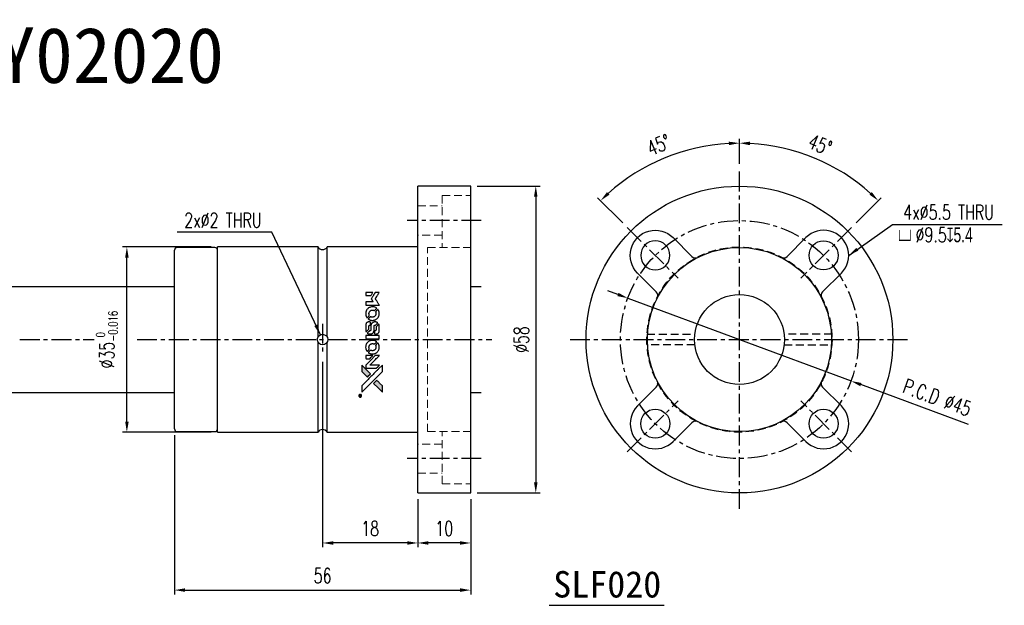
# Model space of a CAD drawing. Header units: millimetres. Extents: x -52 to 340, y -61 to 60.
# Tile 2 of 2: x 154 to 340, y -50 to 60. Entities that reach past the tile are written whole.
import ezdxf
from ezdxf.enums import TextEntityAlignment as Align

# ---------------------------------------------------------------- set-up
doc = ezdxf.new("R2010")
doc.units = ezdxf.units.MM
doc.linetypes.add('CENTER', pattern=[2, 1.25, -0.25, 0.25, -0.25])
doc.linetypes.add('DASHED', pattern=[0.75, 0.5, -0.25])
for name, color, linetype in [('CHA', 7, 'Continuous'), ('CL', 1, 'CENTER'), ('DIM', 4, 'Continuous'), ('HID', 2, 'DASHED'), ('OUT', 3, 'Continuous')]:
    doc.layers.add(name, color=color, linetype=linetype)
doc.styles.add('DIM-7', font='SIMPLEX.shx', dxfattribs={"width": 0.7, "bigfont": 'chineset.shx'})
doc.styles.add('T', font='kaiu.ttf')
doc.dimstyles.new('CNS', dxfattribs={"dimtxt": 3.5, "dimasz": 2.5, "dimexe": 1, "dimexo": 1.5, "dimgap": 0.09, "dimtad": 0, "dimdsep": 46, "dimtxsty": 'DIM-7', "dimcen": 0.09, "dimclrd": 1, "dimclre": 1, "dimclrt": 4, "dimadec": 0, "dimazin": 0, "dimtfac": 1, "dimtix": 1, "dimtmove": 2, "dimatfit": 3, "dimfxl": 1, "dimtvp": 0.971429, "dimtolj": 1, "dimarcsym": 0})

# ---------------------------------------------------------------- blocks, each defined once
blk = doc.blocks.new('*D13')
at = {"layer": 'DEFPOINTS', "color": 0}
for p in [(239.5, 29), (239.5, -29), (251.8, -29)]:
    blk.add_point(p, dxfattribs=at)
at = {"layer": 'DIM', "color": 0, "lineweight": -2}
for p, q in [((240.7, 29), (252.6, 29)), ((251.8, 27), (251.8, -27)), ((240.7, -29), (252.6, -29))]:
    blk.add_line(p, q, dxfattribs=at)
at = {"layer": 'DIM', "color": 0}
for points in [[(251.46, 27), (252.13, 27), (251.8, 29)], [(251.46, -27), (252.13, -27), (251.8, -29)]]:
    blk.add_solid(points, dxfattribs=at)
at = {"layer": 'DIM', "color": 0, "insert": (249.08, 0), "char_height": 2.8, "attachment_point": 5, "rotation": 90, "style": 'DIM-7'}
blk.add_mtext('\\A1;%%C58', dxfattribs=at)
blk = doc.blocks.new('*D14')
at = {"layer": 'DEFPOINTS', "color": 0}
for p in [(174.5, 17.5), (191.65, 17.5), (191.65, -17.5)]:
    blk.add_point(p, dxfattribs=at)
at = {"layer": 'DIM', "color": 0, "lineweight": -2}
for p, q in [((190.45, 17.5), (173.7, 17.5)), ((174.5, -15.5), (174.5, 15.5)), ((190.45, -17.5), (173.7, -17.5))]:
    blk.add_line(p, q, dxfattribs=at)
at = {"layer": 'DIM', "color": 0}
for points in [[(174.17, 15.5), (174.84, 15.5), (174.5, 17.5)], [(174.17, -15.5), (174.84, -15.5), (174.5, -17.5)]]:
    blk.add_solid(points, dxfattribs=at)
at = {"layer": 'DIM', "color": 0, "insert": (170.7, 0), "char_height": 2.8, "attachment_point": 5, "rotation": 90, "style": 'DIM-7'}
blk.add_mtext('\\A1;%%C35{\\H1.68;\\S 0^ -0.016;}', dxfattribs=at)
blk = doc.blocks.new('*D15')
at = {"layer": 'DEFPOINTS', "color": 0}
for p in [(229.5, -29), (239.5, -29), (229.5, -38.45)]:
    blk.add_point(p, dxfattribs=at)
at = {"layer": 'DIM', "color": 0, "lineweight": -2}
for p, q in [((229.5, -30.2), (229.5, -39.25)), ((239.5, -30.2), (239.5, -39.25)), ((237.5, -38.45), (231.5, -38.45))]:
    blk.add_line(p, q, dxfattribs=at)
at = {"layer": 'DIM', "color": 0}
for points in [[(231.5, -38.12), (231.5, -38.78), (229.5, -38.45)], [(237.5, -38.12), (237.5, -38.78), (239.5, -38.45)]]:
    blk.add_solid(points, dxfattribs=at)
at = {"layer": 'DIM', "color": 0, "insert": (234.5, -35.73), "char_height": 2.8, "attachment_point": 5, "style": 'DIM-7'}
blk.add_mtext('\\A1;10', dxfattribs=at)
blk = doc.blocks.new('*D16')
at = {"layer": 'DEFPOINTS', "color": 0}
for p in [(211.5, -3), (229.5, -29), (211.5, -38.45)]:
    blk.add_point(p, dxfattribs=at)
at = {"layer": 'DIM', "color": 0, "lineweight": -2}
for p, q in [((211.5, -4.2), (211.5, -39.25)), ((229.5, -30.2), (229.5, -39.25)), ((227.5, -38.45), (213.5, -38.45))]:
    blk.add_line(p, q, dxfattribs=at)
at = {"layer": 'DIM', "color": 0}
for points in [[(213.5, -38.12), (213.5, -38.78), (211.5, -38.45)], [(227.5, -38.12), (227.5, -38.78), (229.5, -38.45)]]:
    blk.add_solid(points, dxfattribs=at)
at = {"layer": 'DIM', "color": 0, "insert": (220.5, -35.73), "char_height": 2.8, "attachment_point": 5, "style": 'DIM-7'}
blk.add_mtext('\\A1;18', dxfattribs=at)
blk = doc.blocks.new('*D17')
at = {"layer": 'DEFPOINTS', "color": 0}
for p in [(183.5, -16.9), (239.5, -29), (239.5, -47.36)]:
    blk.add_point(p, dxfattribs=at)
at = {"layer": 'DIM', "color": 0, "lineweight": -2}
for p, q in [((183.5, -18.1), (183.5, -48.16)), ((239.5, -30.2), (239.5, -48.16)), ((185.5, -47.36), (237.5, -47.36))]:
    blk.add_line(p, q, dxfattribs=at)
at = {"layer": 'DIM', "color": 0}
for points in [[(185.5, -47.02), (185.5, -47.69), (183.5, -47.36)], [(237.5, -47.02), (237.5, -47.69), (239.5, -47.36)]]:
    blk.add_solid(points, dxfattribs=at)
at = {"layer": 'DIM', "color": 0, "insert": (211.5, -44.64), "char_height": 2.8, "attachment_point": 5, "style": 'DIM-7'}
blk.add_mtext('\\A1;56', dxfattribs=at)
blk = doc.blocks.new('*D18')
at = {"layer": 'DEFPOINTS', "color": 0}
for p in [(269.2, 7.83), (311.39, -7.83)]:
    blk.add_point(p, dxfattribs=at)
at = {"layer": 'DIM', "color": 0, "lineweight": -2}
for p, q in [((267.33, 8.52), (265.45, 9.22)), ((269.2, 7.83), (311.39, -7.83)), ((333.59, -16.06), (313.27, -8.52))]:
    blk.add_line(p, q, dxfattribs=at)
at = {"layer": 'DIM', "color": 0}
for points in [[(267.44, 8.83), (267.21, 8.21), (269.2, 7.83)], [(313.38, -8.21), (313.15, -8.83), (311.39, -7.83)]]:
    blk.add_solid(points, dxfattribs=at)
at = {"layer": 'DIM', "color": 0, "insert": (327.68, -10.97), "char_height": 2.8, "attachment_point": 5, "rotation": 339.6438, "style": 'DIM-7'}
blk.add_mtext('\\A1;P.C.D ∅45', dxfattribs=at)
blk = doc.blocks.new('A$C4a83a9b0')
at = {"linetype": 'Continuous'}
h = blk.add_hatch(color=256, dxfattribs=at)
h.dxf.hatch_style = 1
h.paths.add_polyline_path([(3147, 747), (3045, 747), (2943, 747), (2856, 658, 0.000288), (2822, 624, 0.000479), (2794, 596, 0.000013), (2768, 570, 0.197177), (2768, 570, 0.197497), (2768, 569, 0.00004), (2783, 554, 0.000834), (2799, 538, 0.000506), (2818, 519), (2869, 468), (3008, 607)])
h.paths.add_polyline_path([(2670, 271), (2620, 321, 0.000476), (2601, 340, 0.000789), (2584, 357, 0.000035), (2569, 371, 0.19758), (2569, 372, 0.198396), (2569, 371, 0.000019), (2549, 351, 0.000582), (2526, 329, 0.000351), (2500, 303, 0.000108), (2389, 191, 0.000692), (2332, 134, 0.000077), (2294, 95, 0.197527), (2293, 94, 0.410182), (2294, 93, 0.000493), (2314, 93, 0.002424), (2343, 93, 0.000529), (2393, 93), (2493, 93), (2581, 182)])
for points in [[(0, 584), (0, 519), (18, 508, -0.000297), (29, 501, -0.000037), (52, 487, -0.000043), (80, 470, -0.000036), (111, 451, 0.000044), (140, 433, 0.000063), (166, 417, 0.000035), (188, 404, 0.0009), (194, 400), (203, 395), (214, 402, 0.001175), (221, 406, 0.000208), (233, 413, 0.000225), (247, 422, 0.000203), (262, 432, -0.000711), (276, 440, -0.001119), (288, 448, -0.000263), (299, 455, -0.04589), (300, 455, -0.519312), (301, 454, -0.001914), (302, 437, -0.003124), (302, 408, -0.000285), (302, 337), (302, 219), (343, 219, 0.001727), (373, 219, 0.025279), (383, 219, 0.073886), (390, 221, 0.07426), (395, 224, 0.03264), (396, 225, 0.01784), (398, 227, 0.017712), (399, 229, 0.026854), (400, 231), (403, 235), (403, 442), (403, 649), (401, 647, -0.004595), (399, 646, -0.00016), (393, 642, -0.000298), (385, 638, -0.000208), (377, 633, 0.000986), (352, 617, 0.00025), (312, 592, 0.000268), (270, 566, 0.000436), (234, 543, -0.002932), (222, 535, -0.004718), (212, 529, -0.001113), (203, 524, -0.227179), (202, 524, -0.045982), (201, 524, -0.000145), (188, 532, -0.000825), (175, 540, -0.000517), (159, 550, 0.000056), (104, 584, 0.000289), (74, 603, 0.000481), (51, 617, 0.000418), (28, 631), (0, 648)], [(646, 646, 0.024131), (627, 644, 0.022344), (609, 639, 0.021883), (590, 633, 0.020884), (572, 625, 0.010669), (562, 619, 0.010389), (552, 613, 0.010913), (543, 608, 0.022227), (536, 603), (534, 601), (566, 569, 0.002452), (579, 556, 0.003628), (590, 546, 0.001662), (600, 536, 0.070159), (602, 535, 0.047671), (604, 534, 0.018624), (607, 534, 0.017921), (610, 533, 0.018804), (613, 533, 0.018255), (617, 533, 0.041312), (620, 533, 0.037164), (623, 534, 0.012342), (627, 536, -0.015101), (638, 540, -0.035998), (646, 542, -0.033244), (655, 543, -0.011249), (669, 543, -0.004059), (679, 543, -0.019693), (685, 543, -0.027943), (690, 542, -0.014411), (696, 540, -0.033089), (711, 535, -0.033887), (724, 528, -0.034021), (737, 520, -0.033942), (748, 510, -0.02816), (758, 498, -0.035032), (766, 486, -0.035269), (772, 473, -0.029196), (777, 459, -0.037862), (780, 442, -0.043657), (780, 426, -0.043064), (778, 410, -0.035184), (772, 393, 0.033699), (770, 386, 0.052815), (769, 378, 0.059167), (769, 372, 0.058972), (771, 366, 0.059208), (774, 361, 0.021125), (780, 355, 0.008691), (790, 345, 0.000851), (814, 321, 0.001873), (826, 309, 0.013884), (832, 303, 0.022355), (836, 300, 0.341453), (837, 301, 0.073011), (841, 304, 0.004587), (848, 315, 0.00748), (855, 327, 0.016837), (860, 336, 0.028606), (870, 359, 0.031352), (877, 381, 0.031004), (881, 405, 0.0268), (882, 430, 0.026698), (881, 457, 0.03002), (877, 482, 0.030357), (869, 506, 0.028554), (859, 530, 0.062944), (830, 574, 0.062206), (790, 610, 0.062448), (743, 634, 0.064355), (692, 646, 0.017377), (682, 647, 0.008369), (669, 647, 0.008367), (656, 647, 0.01757)], [(1047, 647, 0.018538), (1040, 646, 0.010695), (1032, 645, 0.01068), (1025, 643, 0.017678), (1018, 641, 0.013849), (1011, 638, 0.011814), (1004, 635, 0.004513), (997, 632, 0.290035), (996, 631, 0.196418), (996, 630, 0.000124), (1009, 618, 0.001477), (1022, 604, 0.000898), (1039, 587), (1082, 545), (1135, 544, -0.001471), (1175, 544, -0.028714), (1188, 543, -0.097073), (1195, 541, -0.084199), (1201, 536, -0.042698), (1204, 532, -0.053912), (1206, 528, -0.051004), (1207, 524, -0.032967), (1207, 518, 0.00807), (1207, 516, 0.003023), (1207, 512, 0.002994), (1207, 508, 0.003629), (1208, 504), (1208, 495), (1249, 495, 0.001618), (1269, 495, 0.005206), (1282, 495, 0.00535), (1291, 495, 0.060675), (1294, 496, 0.048484), (1296, 497, 0.02389), (1299, 498, 0.022812), (1301, 500, 0.02462), (1303, 502, 0.061781), (1307, 507, 0.080179), (1310, 512, 0.048561), (1311, 520, 0.010021), (1311, 534, 0.016602), (1310, 554, 0.031409), (1308, 569, 0.036474), (1305, 582, 0.03439), (1299, 595, 0.065928), (1285, 615, 0.069066), (1266, 631, 0.065697), (1243, 641, 0.051559), (1216, 646, 0.020904), (1202, 647, 0.000451), (1131, 647, 0.000419), (1060, 647, 0.022759)], [(1360, 433), (1361, 219), (1403, 219), (1445, 219), (1450, 222, 0.071429), (1454, 225, 0.054799), (1457, 229, 0.053585), (1460, 234, 0.060698), (1461, 239, 0.033975), (1462, 248, 0.000112), (1462, 357, 0.000726), (1462, 464, 0.001084), (1461, 557), (1461, 648), (1410, 648), (1360, 648)], [(1702, 646, 0.023681), (1684, 644, 0.022402), (1666, 639, 0.021929), (1649, 633, 0.020503), (1631, 625, 0.013745), (1621, 620, 0.009767), (1610, 614, 0.009658), (1601, 607, 0.027804), (1594, 602), (1592, 600), (1623, 569, 0.002053), (1638, 554, 0.006738), (1649, 544, 0.007826), (1656, 538, 0.063909), (1659, 535, 0.061532), (1665, 533, 0.068674), (1671, 533, 0.052072), (1678, 534, 0.019648), (1687, 537, -0.018366), (1698, 540, -0.0288), (1708, 542, -0.029061), (1718, 543, -0.019155), (1730, 543, -0.053809), (1755, 540, -0.058833), (1778, 531, -0.058566), (1799, 516, -0.052525), (1816, 498, -0.044733), (1826, 481, -0.040573), (1833, 463, -0.041123), (1837, 445, -0.04951), (1838, 427, -0.017369), (1837, 418, -0.024255), (1835, 411, -0.023787), (1833, 403, -0.015798), (1830, 395, 0.010631), (1828, 390, 0.033653), (1827, 386, 0.037806), (1827, 383, 0.016307), (1827, 378, 0.068179), (1828, 369, 0.095747), (1831, 362, 0.033418), (1840, 352, 0.002133), (1867, 325, 0.001452), (1883, 310, 0.012393), (1890, 304, 0.020479), (1894, 301, 0.344362), (1896, 301, 0.074287), (1899, 304, 0.005454), (1906, 316, 0.008391), (1914, 328, 0.017097), (1919, 338, 0.027375), (1928, 358, 0.02835), (1934, 379, 0.027723), (1938, 401, 0.023913), (1940, 425, 0.027047), (1939, 453, 0.031685), (1935, 479, 0.032425), (1928, 504, 0.031013), (1918, 528, 0.037914), (1901, 557, 0.040153), (1880, 583, 0.039834), (1855, 604, 0.036173), (1826, 623, 0.040752), (1798, 635, 0.035885), (1766, 644, 0.035491), (1734, 647, 0.037615)], [(1990, 585), (1990, 520), (2141, 369), (2292, 219), (2334, 219, 0.0008), (2360, 219, 0.010795), (2370, 219, 0.030495), (2376, 220, 0.080372), (2380, 221, 0.03816), (2383, 224, 0.041799), (2386, 226, 0.042486), (2389, 229, 0.042078), (2391, 233, 0.099276), (2392, 238, 0.003302), (2392, 259, 0.002586), (2392, 296, 0.000204), (2392, 393), (2392, 549), (2342, 599), (2292, 649), (2291, 499), (2291, 349), (2143, 498, 0.000253), (2086, 554, 0.000412), (2038, 603, 0.000041), (1995, 646, 0.041338), (1993, 648), (1990, 650)], [(2413, 624, -0.000056), (2473, 563, -0.000021), (2559, 478, -0.000021), (2652, 385, -0.000025), (2739, 297), (2943, 93), (3044, 93), (3145, 93), (3009, 230, 0.000274), (2943, 296, 0.000123), (2857, 383, 0.000121), (2766, 475, 0.000165), (2683, 557), (2494, 747), (2392, 747), (2291, 747)], [(2856, 658, 0.000288), (2822, 624, 0.000479), (2794, 596, 0.000013), (2768, 570, 0.197177), (2768, 570, 0.197497), (2768, 569, 0.00004), (2783, 554, 0.000836), (2799, 538, 0.000505), (2818, 519), (2869, 468), (3008, 607), (3147, 747), (3045, 747), (2943, 747)], [(0, 333), (0, 219), (42, 219, 0.000842), (68, 219, 0.010591), (78, 219, 0.028995), (84, 219, 0.069543), (87, 221, 0.051063), (91, 223, 0.039932), (95, 226, 0.039414), (98, 230, 0.045845), (100, 233, 0.094811), (101, 237, 0.007124), (101, 249, 0.004713), (101, 268, 0.000534), (101, 311), (101, 385), (91, 391, 0.000828), (60, 410, 0.000879), (31, 428, 0.000048), (1, 446, 0.137596), (0, 447, 0.413028), (0, 446, 0.000016), (0, 413, 0.000623), (0, 376, 0.000374)], [(494, 559, 0.064158), (468, 510, 0.06356), (455, 455, 0.064004), (456, 399, 0.066747), (471, 345, 0.04321), (489, 312, 0.044737), (513, 283, 0.044901), (541, 258, 0.044184), (573, 239, 0.026293), (598, 229, 0.033344), (621, 222, 0.033227), (646, 219, 0.025815), (673, 218, 0.023119), (698, 220, 0.031044), (721, 224, 0.031337), (743, 231, 0.024258), (766, 241, 0.015622), (774, 245, 0.008495), (784, 251, 0.008415), (793, 257, 0.020814), (799, 262), (802, 264), (772, 295, 0.002843), (748, 318, 0.033917), (739, 327, 0.087906), (732, 330, 0.073302), (723, 332, 0.022047), (719, 331, 0.026465), (715, 331, 0.022233), (711, 330, 0.009985), (706, 328, -0.039011), (686, 323, -0.044398), (666, 322, -0.045096), (647, 324, -0.04265), (628, 329, -0.071154), (601, 344, -0.068827), (579, 365, -0.068713), (564, 392, -0.070507), (557, 422, -0.028605), (557, 435, -0.031418), (558, 447, -0.031044), (560, 460, -0.02668), (564, 472, 0.038913), (567, 479, 0.043732), (568, 487, 0.047754), (567, 494, 0.075756), (566, 499, 0.07294), (564, 502, 0.003456), (556, 510, 0.005023), (546, 521, 0.002422), (532, 535, 0.000819), (520, 547, 0.001349), (510, 557, 0.0001), (500, 566, 0.205335), (500, 567, 0.219821), (500, 566, 0.002494), (498, 564, 0.007089), (496, 562, 0.004494)], [(947, 370, 0.065483), (942, 367, 0.053271), (938, 363, 0.052018), (934, 359, 0.0556), (931, 353, 0.036839), (930, 350, 0.026922), (930, 346, 0.016905), (930, 340, 0.004317), (930, 332, 0.016369), (930, 313, 0.029936), (932, 298, 0.03418), (936, 285, 0.031327), (941, 272, 0.046935), (951, 256, 0.054053), (963, 243, 0.053701), (977, 233, 0.045364), (995, 225, 0.032479), (1010, 221, 0.03386), (1025, 219, 0.013578), (1050, 219, 0.001155), (1113, 219, 0.000413), (1166, 219, 0.005008), (1187, 219, 0.013199), (1199, 220, 0.033956), (1207, 221, 0.013909), (1216, 223, 0.010864), (1225, 226, 0.010938), (1234, 229, 0.028702), (1239, 232), (1244, 234), (1201, 278), (1158, 322), (1107, 322, -0.001504), (1085, 322, -0.00328), (1069, 322, -0.001901), (1056, 322, -0.061333), (1053, 323, -0.063621), (1048, 324, -0.048633), (1044, 327, -0.046769), (1040, 331, -0.047961), (1038, 336, -0.02678), (1036, 340, -0.050957), (1035, 343, -0.029398), (1035, 347, -0.00401), (1034, 357), (1034, 372), (993, 372, 0.001061), (969, 371, 0.009147), (958, 371, 0.020721), (952, 371, 0.051619)], [(953, 591, 0.023289), (946, 581, 0.026845), (941, 571, 0.026047), (937, 560, 0.019751), (933, 547, 0.013249), (932, 540, 0.025169), (931, 534, 0.016532), (931, 527, 0.002937), (931, 514, 0.003317), (931, 501, 0.011808), (931, 494, 0.01777), (931, 488, 0.021476), (932, 483, 0.04325), (939, 460, 0.045753), (950, 439, 0.04649), (965, 421, 0.047672), (982, 406, 0.025315), (989, 401, 0.015208), (998, 396, 0.01512), (1008, 392, 0.022488), (1017, 389, 0.027857), (1030, 385, 0.034138), (1043, 383, 0.014286), (1063, 383, 0.00124), (1113, 383, -0.00103), (1144, 382, -0.002552), (1166, 382, -0.001594), (1184, 382, -0.047676), (1188, 381, -0.085307), (1195, 378, -0.097789), (1201, 373, -0.085947), (1205, 366, -0.051339), (1207, 356, 0.014634), (1207, 352, 0.015028), (1208, 349, 0.014927), (1208, 346, 0.059415), (1209, 345, 0.070595), (1212, 341, 0.00028), (1247, 305, 0.000111), (1283, 268, 0.200239), (1285, 268, 0.268906), (1286, 268, 0.001866), (1291, 277, 0.007532), (1296, 286, 0.017818), (1299, 292, 0.013256), (1302, 299, 0.011636), (1304, 307, 0.011528), (1307, 315, 0.012303), (1309, 323, 0.0423), (1310, 335, 0.013657), (1311, 353, 0.013857), (1310, 371, 0.037428), (1308, 384, 0.014927), (1306, 393, 0.0122), (1303, 402, 0.012518), (1300, 410, 0.023062), (1297, 417, 0.065961), (1281, 441, 0.06055), (1258, 461, 0.059676), (1231, 475, 0.060497), (1202, 483, 0.025683), (1196, 483, 0.001528), (1177, 483, 0.002124), (1153, 483, 0.001173), (1123, 484, -0.000809), (1072, 484, -0.017164), (1057, 484, -0.063931), (1048, 486, -0.108429), (1043, 489, -0.052941), (1039, 493, -0.063675), (1037, 498, -0.050562), (1036, 503, -0.020337), (1035, 511, 0.009897), (1035, 515, 0.016482), (1034, 519, 0.019019), (1033, 522, 0.06043), (1033, 524, 0.076267), (1029, 529, 0.00054), (996, 562, 0.000307), (961, 596, 0.142594), (959, 597, 0.232419), (958, 597, 0.022995), (956, 596, 0.024627), (955, 594, 0.015407)], [(1552, 559, 0.018008), (1546, 550, 0.009842), (1539, 538, 0.009807), (1532, 526, 0.015716), (1527, 515, 0.048467), (1515, 477, 0.045841), (1511, 436, 0.046006), (1513, 395, 0.049638), (1524, 357, 0.064819), (1550, 307, 0.06695), (1588, 266, 0.066691), (1636, 236, 0.063505), (1691, 220, 0.03135), (1705, 218, 0.010439), (1725, 218, 0.010391), (1746, 218, 0.032408), (1759, 220, 0.015696), (1776, 223, 0.018095), (1791, 227, 0.018551), (1805, 233, 0.018352), (1820, 239, 0.015568), (1829, 244, 0.009832), (1839, 250, 0.009795), (1849, 257, 0.023727), (1856, 262), (1859, 264), (1828, 295, 0.001528), (1811, 313, 0.010022), (1802, 322, 0.019586), (1796, 326, 0.061865), (1792, 329, 0.055054), (1785, 331, 0.061607), (1778, 332, 0.048725), (1771, 331, 0.020221), (1761, 328, -0.017722), (1750, 325, -0.02685), (1740, 323, -0.02759), (1730, 322, -0.020233), (1719, 322, -0.04793), (1699, 325, -0.048386), (1679, 332, -0.047866), (1661, 342, -0.044964), (1645, 356, -0.04333), (1631, 373, -0.050921), (1622, 391, -0.051473), (1616, 411, -0.0459), (1614, 432, -0.019014), (1614, 442, -0.024114), (1616, 451, -0.025081), (1618, 460, -0.023892), (1620, 469, 0.008624), (1623, 475, 0.026486), (1624, 480, 0.035074), (1625, 484, 0.02756), (1625, 489, 0.087163), (1624, 496, 0.073291), (1620, 503, 0.028074), (1611, 512, 0.002594), (1589, 535), (1557, 567)], [(1990, 332), (1990, 218), (2032, 219), (2075, 219), (2080, 222, 0.03146), (2082, 224, 0.026444), (2084, 226, 0.026444), (2086, 228, 0.031457), (2087, 230), (2091, 235), (2091, 291), (2091, 347), (2041, 396, 0.000745), (2022, 415, 0.001228), (2006, 431, 0.000087), (1991, 445, 0.195134), (1991, 446, 0.412117), (1990, 445, 0.000048), (1990, 412, 0.00109), (1990, 376, 0.000653)], [(2500, 303, 0.000108), (2389, 191, 0.000692), (2332, 134, 0.000077), (2294, 95, 0.197527), (2293, 94, 0.410182), (2294, 93, 0.000493), (2314, 93, 0.002424), (2343, 93, 0.000529), (2393, 93), (2493, 93), (2581, 182), (2670, 271), (2620, 321, 0.000476), (2601, 340, 0.000789), (2584, 357, 0.000035), (2569, 371, 0.19758), (2569, 372, 0.198396), (2569, 371, 0.000019), (2549, 351, 0.000582), (2526, 329, 0.000351)], [(3243, 89, 0.082374), (3230, 83, 0.083404), (3220, 73, 0.082663), (3213, 60, 0.07897), (3211, 46, 0.084941), (3214, 30, 0.08953), (3222, 16, 0.090743), (3234, 6, 0.090193), (3249, 1, 0.10067), (3266, 1, 0.099454), (3281, 9, 0.097736), (3293, 22, 0.09365), (3299, 38, 0.07584), (3299, 51, 0.068415), (3296, 64, 0.068328), (3289, 75, 0.075277), (3279, 83, 0.059367), (3271, 88, 0.048986), (3262, 90, 0.048519), (3252, 90, 0.055347)], [(3237, 45), (3237, 20), (3240, 20), (3243, 20), (3243, 30), (3244, 41), (3250, 41), (3256, 42), (3260, 35, -0.003356), (3262, 32, -0.002757), (3264, 29, -0.002784), (3266, 26, -0.007382), (3267, 24, 0.019487), (3269, 21, 0.098302), (3270, 20, 0.116932), (3271, 20, 0.032798), (3273, 20), (3277, 20), (3274, 24, 0.005748), (3273, 27, 0.002522), (3271, 30, 0.002495), (3269, 33, 0.00334), (3267, 36), (3263, 42), (3267, 44, 0.066516), (3270, 46, 0.085926), (3272, 49, 0.082934), (3274, 53, 0.05747), (3274, 57, 0.023576), (3273, 60, 0.043538), (3273, 62, 0.050891), (3272, 64, 0.049897), (3271, 65, 0.067884), (3268, 68, 0.077412), (3264, 70, 0.049266), (3258, 70, 0.012208), (3250, 71), (3237, 71)], [(3264, 62, -0.120545), (3266, 60, -0.09136), (3267, 57, -0.087576), (3267, 53, -0.098026), (3265, 50, -0.079907), (3264, 49, -0.087697), (3262, 48, -0.041371), (3259, 48, -0.005557), (3253, 48), (3243, 47), (3243, 56), (3243, 65), (3252, 65, -0.007471), (3258, 64, -0.035301), (3261, 64, -0.060486), (3263, 64, -0.063546)]]:
    blk.add_lwpolyline(points, format="xyb", close=True)
blk = doc.blocks.new('A$C9323e3cd')
at = {"xscale": 0.006, "yscale": 0.006, "zscale": 0.006, "rotation": 90}
blk.add_blockref('A$C4a83a9b0', (4.48, 0), dxfattribs=at)
blk = doc.blocks.new('*D21')
at = {"layer": 'DEFPOINTS', "color": 0}
for p in [(280.69, 35.86), (290.3, 32), (269.08, 21.21), (278.7, 11.6), (290.3, -32)]:
    blk.add_point(p, dxfattribs=at)
at = {"layer": 'DIM', "color": 0, "lineweight": -2}
for p, q in [((290.3, 33.2), (290.3, 37.93)), ((268.24, 22.06), (263.48, 26.82))]:
    blk.add_line(p, q, dxfattribs=at)
blk.add_arc((290.3, 0), 37.13, 93.0868, 131.9131, dxfattribs=at)
at = {"layer": 'DIM', "color": 0}
for points in [[(288.29, 37.41), (288.31, 36.74), (290.3, 37.13)], [(265.73, 27.39), (265.27, 27.87), (264.04, 26.25)]]:
    blk.add_solid(points, dxfattribs=at)
at = {"layer": 'DIM', "color": 0, "insert": (275.05, 36.81), "char_height": 2.8, "attachment_point": 5, "rotation": 22.5, "style": 'DIM-7'}
blk.add_mtext('\\A1;45°', dxfattribs=at)
blk = doc.blocks.new('*D22')
at = {"layer": 'DEFPOINTS', "color": 0}
for p in [(290.3, 32), (308.86, 32.15), (311.51, 21.21), (301.89, 11.6), (290.3, -32)]:
    blk.add_point(p, dxfattribs=at)
at = {"layer": 'DIM', "color": 0, "lineweight": -2}
for p, q in [((290.3, 33.2), (290.3, 37.93)), ((312.36, 22.06), (317.12, 26.82))]:
    blk.add_line(p, q, dxfattribs=at)
blk.add_arc((290.3, 0), 37.13, 48.0869, 86.9132, dxfattribs=at)
at = {"layer": 'DIM', "color": 0}
for points in [[(292.29, 36.74), (292.31, 37.41), (290.3, 37.13)], [(315.33, 27.87), (314.87, 27.39), (316.55, 26.25)]]:
    blk.add_solid(points, dxfattribs=at)
at = {"layer": 'DIM', "color": 0, "insert": (305.55, 36.81), "char_height": 2.8, "attachment_point": 5, "rotation": 337.5, "style": 'DIM-7'}
blk.add_mtext('\\A1;45°', dxfattribs=at)

msp = doc.modelspace()

# ---------------------------------------------------------------- linework, layer by layer
at = {"layer": 'CL', "color": 7, "ltscale": 3}
for p, q in [((290.298, -32), (290.298, 32)), ((241.5, 22.5), (227.5, 22.5)), ((269.085, 21.213), (278.701, 11.597)), ((311.511, 21.213), (301.894, 11.597)), ((211.5, 3), (211.5, -3)), ((154.265, 0), (168.305, 0)), ((176.44, 0), (243.5, 0)), ((258.298, 0), (322.298, 0)), ((269.085, -21.213), (278.701, -11.597)), ((311.511, -21.213), (301.894, -11.597)), ((241.5, -22.5), (227.5, -22.5))]:
    msp.add_line(p, q, dxfattribs=at)
msp.add_circle((290.298, 0), 22.5, dxfattribs=at)
at = {"layer": 'DIM', "color": 7}
msp.add_line((254.303, -50.231), (276.047, -50.231), dxfattribs=at)
at = {"layer": 'HID', "color": 7, "lineweight": 15, "ltscale": 3}
for p, q in [((234.1, 27.25), (234.1, 17.4)), ((234.1, 27.25), (239.5, 27.25)), ((229.5, 25.25), (234.1, 25.25)), ((234.1, 19.75), (229.5, 19.75)), ((231.35, 17.4), (239.5, 17.4)), ((231.35, -17.4), (231.35, 17.4)), ((231.35, -17.4), (239.5, -17.4)), ((234.1, -27.25), (234.1, -17.4)), ((234.1, -19.75), (229.5, -19.75)), ((229.5, -25.25), (234.1, -25.25)), ((234.1, -27.25), (239.5, -27.25))]:
    msp.add_line(p, q, dxfattribs=at)
at = {"layer": 'HID', "color": 7, "ltscale": 3}
for p, q in [((272.798, 1), (281.857, 1)), ((307.798, 1), (298.739, 1)), ((281.857, -1), (272.798, -1)), ((298.739, -1), (307.798, -1))]:
    msp.add_line(p, q, dxfattribs=at)
msp.add_circle((290.298, 0), 17.5, dxfattribs=at)
at = {"layer": 'OUT', "color": 7}
for p, q in [((229.5, -29), (229.5, 29)), ((239.5, 29), (229.5, 29)), ((239.5, -29), (239.5, 29)), ((277.748, 19.267), (281.297, 15.718)), ((299.298, 15.718), (302.847, 19.267)), ((210.634, 17.5), (191.65, 17.5)), ((191.65, -17), (191.65, 17)), ((210.634, 0.5), (210.634, 17.5)), ((212.366, 0.5), (212.366, 17.5)), ((229.5, 17.5), (212.366, 17.5)), ((274.58, 9), (271.029, 12.551)), ((309.566, 12.551), (306.016, 9)), ((133.5, 10), (183.5, 10)), ((239.5, 10), (241.5, 10)), ((210.634, -17.5), (210.634, -0.5)), ((212.366, -17.5), (212.366, -0.5)), ((271.029, -12.551), (274.58, -9)), ((306.016, -9), (309.566, -12.551)), ((133.5, -10), (183.5, -10)), ((239.5, -10), (241.5, -10)), ((281.297, -15.718), (277.748, -19.267)), ((302.847, -19.267), (299.298, -15.718)), ((191.65, -17.5), (210.634, -17.5)), ((212.366, -17.5), (229.5, -17.5)), ((229.5, -29), (239.5, -29))]:
    msp.add_line(p, q, dxfattribs=at)
at = {"layer": 'OUT', "color": 7, "linetype": 'Continuous'}
for p, q in [((183.5, 0), (183.5, 16.9)), ((191.15, 17.4), (184, 17.4)), ((191.65, 0), (191.65, 17.5)), ((183.5, -16.9), (183.5, 0)), ((191.65, -17.5), (191.65, 0)), ((184, -17.4), (191.15, -17.4))]:
    msp.add_line(p, q, dxfattribs=at)
at = {"layer": 'OUT', "color": 7}
for centre, radius in [((290.298, 0), 29), ((306.208, 15.91), 2.75), ((290.298, 0), 17.4), ((290.298, 0), 8.5), ((211.5, 0), 1), ((274.388, -15.91), 2.75), ((306.208, -15.91), 2.75)]:
    msp.add_circle(centre, radius, dxfattribs=at)
at = {"layer": 'OUT', "color": 7, "extrusion": (0, 0, -1)}
msp.add_circle((-274.388, 15.91), 2.75, dxfattribs=at)
msp.add_arc((-274.388, 15.91), 4.75, 315, 135.01496, dxfattribs=at)
at = {"layer": 'OUT', "color": 7}
for centre, radius, start, end in [((306.208, 15.91), 4.75, 315, 135.01496), ((211.5, 18), 1, 210, 330), ((282.004, 16.425), 1, 225, 296.78994), ((298.591, 16.425), 1, 243.21006, 315), ((273.873, 8.293), 1, 333.20985, 45), ((306.723, 8.293), 1, 135, 206.79015), ((273.873, -8.293), 1, 315, 26.79015), ((306.723, -8.293), 1, 153.20985, 225), ((274.388, -15.91), 4.75, 135, 315.01496), ((306.208, -15.91), 4.75, 224.98504, 45), ((282.004, -16.425), 1, 63.21006, 135), ((298.591, -16.425), 1, 45, 116.78994), ((211.5, -18), 1, 30, 150)]:
    msp.add_arc(centre, radius, start, end, dxfattribs=at)
at = {"layer": 'OUT', "color": 7, "linetype": 'Continuous'}
for centre, start, end in [((184, 16.9), 90, 180), ((191.15, 16.9), 0, 90), ((184, -16.9), 180, 270), ((191.15, -16.9), 270, 0)]:
    msp.add_arc(centre, 0.5, start, end, dxfattribs=at)

# ---------------------------------------------------------------- block references
at = {"layer": 'CHA', "color": 7, "rotation": 180}
msp.add_blockref('A$C9323e3cd', (222.813, 8.914), dxfattribs=at)

# ---------------------------------------------------------------- texts
at = {"layer": 'CHA', "color": 7, "style": 'T'}
for s, height, p in [('RBLY02020', 10.5, (160.724, 53.665)), ('SLF020', 5, (265.31, -46.258))]:
    msp.add_text(s, height=height, dxfattribs=at).set_placement(p, align=Align.MIDDLE)
at = {"layer": 'DIM', "color": 7, "char_height": 2.8, "style": 'DIM-7'}
for s, insert, attachment_point in [('4x%%C5.5 {\\A1;THRU}', (321.275, 22.677), 7), ('2x%%C2 {\\A1;THRU}', (199.967, 21.162), 9), ('{\\Fgdt|c136;v }%%C9.5{\\Fgdt|c136;x5.4}', (320.26, 18.354), 7)]:
    msp.add_mtext(s, dxfattribs=dict(at, insert=insert, attachment_point=attachment_point))

# ---------------------------------------------------------------- dimensions: what is measured, and where the dimension line sits
at = {"layer": 'DIM', "color": 7}
for base, line2, picture, middle in [((280.688, 35.863), ((269.085, 21.213), (278.701, 11.597)), '*D21', (275.049, 36.815)), ((308.862, 32.154), ((311.511, 21.213), (301.894, 11.597)), '*D22', (305.547, 36.815))]:
    dim = msp.add_angular_dim_2l(base=base, line1=((290.298, -32), (290.298, 32)), line2=line2, dimstyle='CNS', override={"dimscale": 0.8, "dimclrd": 0, "dimclre": 0, "dimclrt": 0}, dxfattribs=at)
    dim.commit()
    dim.dimension.update_dxf_attribs({"geometry": picture, "text_midpoint": middle})
for base, p1, p2, override, picture, middle in [((251.798, -29), (239.5, 29), (239.5, -29), {"dimscale": 0.8, "dimclrd": 0, "dimclre": 0, "dimclrt": 0}, '*D13', (249.078, 0)), ((174.505, 17.5), (191.65, -17.5), (191.65, 17.5), {"dimscale": 0.8, "dimclrd": 0, "dimclre": 0, "dimclrt": 0, "dimtol": 1, "dimtm": 0.016, "dimtfac": 0.6, "dimtdec": 3}, '*D14', (170.697, 0))]:
    dim = msp.add_linear_dim(base=base, p1=p1, p2=p2, angle=90, text='%%C<>', dimstyle='CNS', override=override, dxfattribs=at)
    dim.commit()
    dim.dimension.update_dxf_attribs({"geometry": picture, "text_midpoint": middle})
dim = msp.add_diameter_dim_2p(p1=(269.203, 7.827), p2=(311.393, -7.827), text='P.C.D <>', dimstyle='CNS', override={"dimscale": 0.8, "dimclrd": 0, "dimclre": 0, "dimclrt": 0, "dimtmove": 0}, dxfattribs=at)
dim.commit()
dim.dimension.update_dxf_attribs({"geometry": '*D18', "text_midpoint": (326.736, -13.52), "dimtype": 163})
for base, p1, p2, picture, middle in [((211.5, -38.451), (229.5, -29), (211.5, -3), '*D16', (220.5, -35.731)), ((239.5, -47.357), (183.5, -16.9), (239.5, -29), '*D17', (211.5, -44.637)), ((229.5, -38.451), (239.5, -29), (229.5, -29), '*D15', (234.5, -35.731))]:
    dim = msp.add_linear_dim(base=base, p1=p1, p2=p2, dimstyle='CNS', override={"dimscale": 0.8, "dimclrd": 0, "dimclre": 0, "dimclrt": 0}, dxfattribs=at)
    dim.commit()
    dim.dimension.update_dxf_attribs({"geometry": picture, "text_midpoint": middle})

# ---------------------------------------------------------------- leaders
at = {"layer": 'DIM', "color": 7, "annotation_type": 0, "has_hookline": 1}
for points, hookline_direction, text_width in [([(310.958, 15.91), (319.203, 21.745), (321.203, 21.745)], 0, 18.667), ([(211.073, 0.904), (201.925, 20.274), (199.925, 20.274)], 1, 15.867)]:
    msp.add_leader(points, dimstyle='CNS', override={"dimscale": 0.8, "dimtad": 1, "dimclrd": 7, "dimclre": 4}, dxfattribs=dict(at, hookline_direction=hookline_direction, text_width=text_width))

doc.saveas('drawing.dxf')
